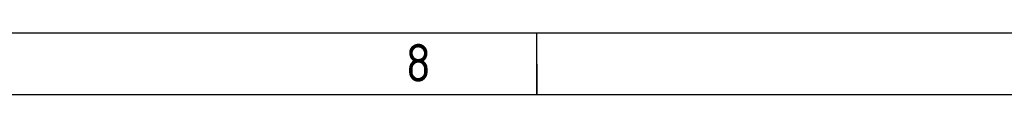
# Model space of a CAD drawing. Header units: millimetres. Extents: x 7 to 819, y 15 to 587.
# Tile 51 of 59: x 466.69 to 544.58, y 581.81 to 586.67. Entities that reach past the tile are written whole.
import ezdxf

# ---------------------------------------------------------------- set-up
doc = ezdxf.new("R2010")
doc.units = ezdxf.units.MM
doc.layers.add('Default', color=7, linetype='Continuous')

msp = doc.modelspace()

# ---------------------------------------------------------------- linework, layer by layer
at = {"layer": 'Default', "color": 7, "linetype": 'Continuous'}
for p, q in [((819.1001, 586.6698), (6.7081, 586.6698)), ((507.6001, 581.8093), (507.6001, 586.6698)), ((507.6001, 581.8093), (507.6001, 586.6698)), ((507.6001, 584.2395), (507.6001, 581.8093)), ((819.1001, 581.8093), (10.9778, 581.8093))]:
    msp.add_line(p, q, dxfattribs=at)

# ---------------------------------------------------------------- texts
at = {"layer": 'Default', "insert": (32.3605, 585.8351), "char_height": 3, "width": 763.840919, "attachment_point": 1}
msp.add_mtext('{\\fSolid Edge ISO|b1||i0||c0|p34;\\C7;\\H3.;\\W0.94;1                                          2                                      3                                      4                                   5                                       6                                     7                                   8                                     9                                      10                                 11                                      12                                    13                                  14                                     15                                   16                                     17                                  18}', dxfattribs=at)

doc.saveas('drawing.dxf')
